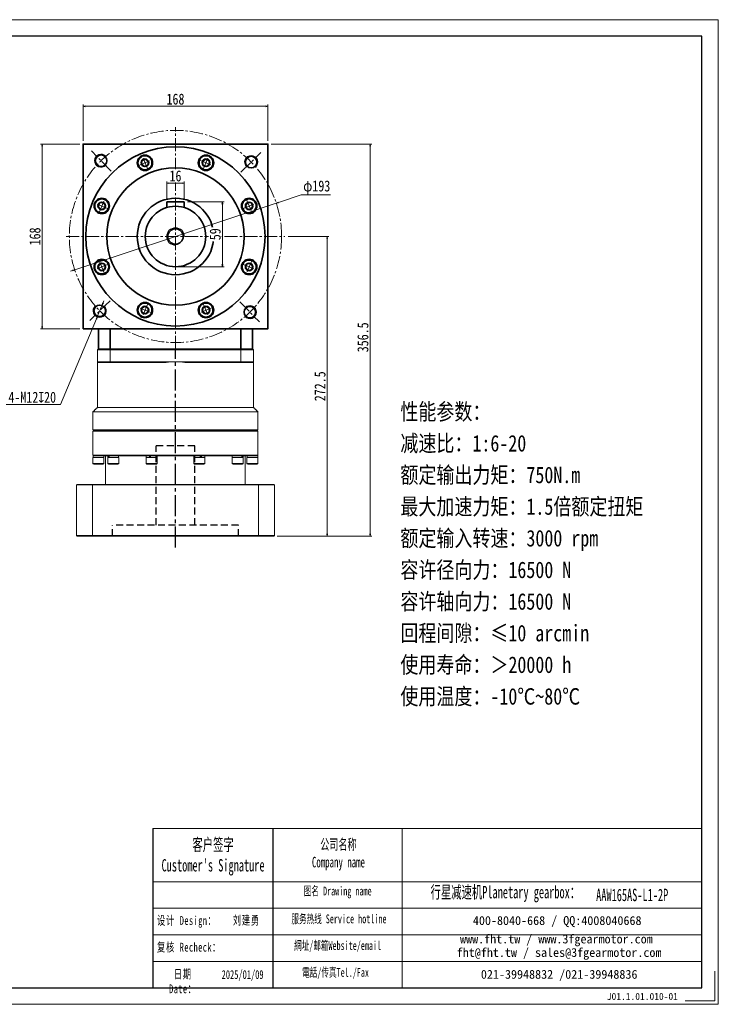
# Model space of a CAD drawing. Header units: millimetres. Extents: x -41 to 1232, y -42 to 853.
# Tile 6 of 6: x 597 to 1232, y -42 to 853. Entities that reach past the tile are written whole.
import ezdxf

# ---------------------------------------------------------------- set-up
doc = ezdxf.new("R2010")
doc.units = ezdxf.units.MM
doc.set_wipeout_variables(frame=1)
for name, pattern in [('CENTER2', [28.575, 19.05, -3.175, 3.175, -3.175]), ('DASHED2', [9.525, 6.35, -3.175]), ('点画线', [18, 12, -2, 2, -2])]:
    doc.linetypes.add(name, pattern=pattern)
for name, color, linetype in [('3中心线层', 1, 'CENTER2'), ('4虚线层', 6, 'DASHED2'), ('6文字层', 3, 'Continuous'), ('7标注层', 4, 'Continuous')]:
    doc.layers.add(name, color=color, linetype=linetype)
for name, color, linetype, lineweight in [('SLD-0', 7, 'Continuous', 18), ('中心线层', 1, '点画线', 18), ('图框_外框线', 7, 'Continuous', 18), ('尺寸线层', 3, 'Continuous', 18), ('粗实线层', 7, 'Continuous', 35)]:
    doc.layers.add(name, color=color, linetype=linetype, lineweight=lineweight)
doc.styles.add('SLDTEXTSTYLE4', font='SimSun.ttf', dxfattribs={"width": 0.611111})
doc.styles.get("Standard").update_dxf_attribs({"font": 'SimSun.ttf'})
doc.styles.add('宋体', font='SimSun.ttf', dxfattribs={"width": 0.8})
doc.styles.add('标准', font='SimSun.ttf', dxfattribs={"width": 0.667})
doc.styles.add('样式 1', font='SimSun.ttf')
doc.dimstyles.new('A水平标注$0', dxfattribs={"dimtxt": 3.5, "dimasz": 2, "dimexe": 1.5, "dimexo": 3, "dimgap": 1.1, "dimtad": 1, "dimtoh": 1, "dimdec": 4, "dimdsep": 46, "dimtxsty": '宋体', "dimblk": 'OPEN', "dimcen": 3, "dimclrd": 3, "dimclre": 3, "dimclrt": 6, "dimadec": 0, "dimazin": 0, "dimtm": 1e-09, "dimtfac": 1, "dimtdec": 4, "dimtix": 1, "dimtmove": 0, "dimatfit": 3, "dimldrblk": 'OPEN', "dimfxl": 0, "dimlwd": 13, "dimlwe": 13, "dimarcsym": 0})
doc.dimstyles.new('D直径标注φ25', dxfattribs={"dimtxt": 3.5, "dimasz": 2, "dimexe": 1, "dimexo": 3, "dimtad": 1, "dimtoh": 1, "dimdec": 1, "dimdsep": 46, "dimtxsty": '宋体', "dimblk": 'OPEN', "dimcen": 3, "dimclrd": 3, "dimclre": 3, "dimclrt": 130, "dimadec": 0, "dimazin": 0, "dimtm": 1e-09, "dimtfac": 1, "dimtdec": 1, "dimtmove": 0, "dimatfit": 0, "dimldrblk": 'OPEN', "dimfxl": 0, "dimlwd": 13, "dimlwe": 13, "dimarcsym": 0})
doc.dimstyles.new('螺孔(M8-7H)', dxfattribs={"dimtxt": 3.5, "dimasz": 2, "dimexe": 1.25, "dimexo": 3, "dimtad": 1, "dimtoh": 1, "dimdec": 4, "dimdsep": 46, "dimtxsty": '宋体', "dimblk": 'OPEN', "dimcen": 3, "dimclrd": 3, "dimclre": 3, "dimclrt": 2, "dimadec": 0, "dimazin": 0, "dimtm": 1e-09, "dimtfac": 1, "dimtdec": 4, "dimtmove": 0, "dimatfit": 3, "dimldrblk": 'OPEN', "dimfxl": 0, "dimlwd": 9, "dimlwe": 9, "dimarcsym": 0})

# ---------------------------------------------------------------- blocks, each defined once
blk = doc.blocks.new('*X7')
at = {"layer": '中心线层', "linetype": '点画线', "lineweight": 18}
for p, q in [((-7.37, 0), (7.37, 0)), ((0, -7.37), (0, 7.37))]:
    blk.add_line(p, q, dxfattribs=at)
at = {"layer": '粗实线层'}
for p, q in [((-3.46, 0), (-1.73, 3)), ((-3.46, 0), (-1.73, -3)), ((-1.73, 3), (1.73, 3)), ((3.46, 0), (1.73, 3)), ((3.46, 0), (1.73, 3)), ((3.46, 0), (1.73, -3)), ((-1.73, -3), (1.73, -3))]:
    blk.add_line(p, q, dxfattribs=at)
blk.add_circle((0, 0), 3.46, dxfattribs=at)
for start, end in [(0, 180), (180, 360)]:
    blk.add_arc((0, 0), 6.37, start, end, dxfattribs=at)
blk = doc.blocks.new('_Open')
at = {"color": 0, "linetype": 'ByBlock', "lineweight": -2}
for p, q in [((-1, 0.17), (0, 0)), ((-1, -0.17), (0, 0)), ((0, 0), (-1, 0))]:
    blk.add_line(p, q, dxfattribs=at)
blk = doc.blocks.new('*D24')
at = {"layer": 'Defpoints', "color": 0, "transparency": 16777216}
for p in [(830.58, 686.11), (647.34, 625.51)]:
    blk.add_point(p, dxfattribs=at)
at = {"layer": '尺寸线层', "color": 3, "lineweight": 13, "transparency": 16777216}
for p, q in [((832.48, 686.74), (853.35, 693.64)), ((853.35, 693.64), (879.97, 693.64)), ((647.34, 625.51), (830.58, 686.11)), ((645.44, 624.88), (643.54, 624.25))]:
    blk.add_line(p, q, dxfattribs=at)
at = {"layer": '尺寸线层', "color": 3, "lineweight": 13, "transparency": 16777216, "xscale": 2, "yscale": 2, "zscale": 2}
for p, rotation in [((830.58, 686.11), 198.301245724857), ((647.34, 625.51), 18.30124572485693)]:
    blk.add_blockref('_Open', p, dxfattribs=dict(at, rotation=rotation))
at = {"layer": '尺寸线层', "color": 130, "transparency": 16777216, "insert": (867.41, 700.37), "char_height": 10, "attachment_point": 5, "style": '宋体'}
blk.add_mtext('φ193', dxfattribs=at)
blk = doc.blocks.new('*D25')
at = {"layer": 'Defpoints', "color": 0, "transparency": 16777216}
for p in [(822.96, 774.18), (654.96, 739.81), (822.96, 739.81)]:
    blk.add_point(p, dxfattribs=at)
at = {"layer": '尺寸线层', "color": 3, "lineweight": 13, "transparency": 16777216}
for p, q in [((654.96, 742.81), (654.96, 775.68)), ((656.96, 774.18), (820.96, 774.18)), ((822.96, 742.81), (822.96, 775.68))]:
    blk.add_line(p, q, dxfattribs=at)
at = {"layer": '尺寸线层', "color": 3, "lineweight": 13, "transparency": 16777216, "xscale": 2, "yscale": 2, "zscale": 2, "rotation": 180}
blk.add_blockref('_Open', (654.96, 774.18), dxfattribs=at)
at = {"layer": '尺寸线层', "color": 3, "lineweight": 13, "transparency": 16777216, "xscale": 2, "yscale": 2, "zscale": 2}
blk.add_blockref('_Open', (822.96, 774.18), dxfattribs=at)
at = {"layer": '尺寸线层', "color": 6, "transparency": 16777216, "insert": (738.96, 780.68), "char_height": 10, "attachment_point": 5, "style": '宋体', "bg_fill": 3, "box_fill_scale": 1.1, "bg_fill_color": 256, "bg_fill_true_color": 13158600, "bg_fill_transparency": 0}
blk.add_mtext('168', dxfattribs=at)
blk = doc.blocks.new('*D26')
at = {"layer": 'Defpoints', "color": 0, "transparency": 16777216}
for p in [(617.79, 739.81), (654.96, 739.81), (654.96, 571.81)]:
    blk.add_point(p, dxfattribs=at)
at = {"layer": '尺寸线层', "color": 3, "lineweight": 13, "transparency": 16777216}
for p, q in [((651.96, 739.81), (616.29, 739.81)), ((617.79, 573.81), (617.79, 737.81)), ((651.96, 571.81), (616.29, 571.81))]:
    blk.add_line(p, q, dxfattribs=at)
at = {"layer": '尺寸线层', "color": 3, "lineweight": 13, "transparency": 16777216, "xscale": 2, "yscale": 2, "zscale": 2}
for p, rotation in [((617.79, 739.81), 90), ((617.79, 571.81), 270)]:
    blk.add_blockref('_Open', p, dxfattribs=dict(at, rotation=rotation))
at = {"layer": '尺寸线层', "color": 6, "transparency": 16777216, "insert": (611.29, 655.81), "char_height": 10, "attachment_point": 5, "rotation": 90, "style": '宋体', "bg_fill": 3, "box_fill_scale": 1.1, "bg_fill_color": 256, "bg_fill_true_color": 13158600, "bg_fill_transparency": 0}
blk.add_mtext('168', dxfattribs=at)
blk = doc.blocks.new('*D33')
at = {"layer": 'Defpoints', "color": 0, "transparency": 16777216}
for p in [(730.96, 687.31), (746.96, 687.31)]:
    blk.add_point(p, dxfattribs=at)
at = {"layer": '尺寸线层', "color": 3, "lineweight": 13, "transparency": 16777216}
for p, q in [((730.96, 690.31), (730.96, 705.81)), ((744.96, 704.31), (732.96, 704.31)), ((746.96, 690.31), (746.96, 705.81))]:
    blk.add_line(p, q, dxfattribs=at)
at = {"layer": '尺寸线层', "color": 3, "lineweight": 13, "transparency": 16777216, "xscale": 2, "yscale": 2, "zscale": 2, "rotation": 180}
blk.add_blockref('_Open', (730.96, 704.31), dxfattribs=at)
at = {"layer": '尺寸线层', "color": 3, "lineweight": 13, "transparency": 16777216, "xscale": 2, "yscale": 2, "zscale": 2}
blk.add_blockref('_Open', (746.96, 704.31), dxfattribs=at)
at = {"layer": '尺寸线层', "color": 6, "transparency": 16777216, "insert": (738.96, 710.81), "char_height": 10, "attachment_point": 5, "style": '宋体', "bg_fill": 3, "box_fill_scale": 1.1, "bg_fill_color": 256, "bg_fill_true_color": 13158600, "bg_fill_transparency": 0}
blk.add_mtext('16', dxfattribs=at)
at = {"layer": 'Defpoints', "color": 0, "transparency": 16777216}
blk.add_point((730.96, 704.31), dxfattribs=at)
blk = doc.blocks.new('*D34')
at = {"layer": 'Defpoints', "color": 0, "transparency": 16777216}
for p in [(746.96, 687.31), (738.96, 628.31), (781.58, 628.31)]:
    blk.add_point(p, dxfattribs=at)
at = {"layer": '尺寸线层', "color": 3, "lineweight": 13, "transparency": 16777216}
for p, q in [((749.96, 687.31), (783.08, 687.31)), ((781.58, 685.31), (781.58, 630.31)), ((741.96, 628.31), (783.08, 628.31))]:
    blk.add_line(p, q, dxfattribs=at)
at = {"layer": '尺寸线层', "color": 3, "lineweight": 13, "transparency": 16777216, "xscale": 2, "yscale": 2, "zscale": 2}
for p, rotation in [((781.58, 687.31), 90), ((781.58, 628.31), 270)]:
    blk.add_blockref('_Open', p, dxfattribs=dict(at, rotation=rotation))
at = {"layer": '尺寸线层', "color": 6, "transparency": 16777216, "insert": (775.08, 657.81), "char_height": 10, "attachment_point": 5, "rotation": 90, "style": '宋体', "bg_fill": 3, "box_fill_scale": 1.1, "bg_fill_color": 256, "bg_fill_true_color": 13158600, "bg_fill_transparency": 0}
blk.add_mtext('59', dxfattribs=at)
blk = doc.blocks.new('*D43')
at = {"layer": 'Defpoints', "color": 0, "transparency": 16777216}
for p in [(822.96, 739.81), (915.88, 739.81), (828.46, 383.31)]:
    blk.add_point(p, dxfattribs=at)
at = {"layer": '尺寸线层', "color": 3, "lineweight": 13, "transparency": 16777216}
for p, q in [((825.96, 739.81), (917.38, 739.81)), ((915.88, 385.31), (915.88, 737.81)), ((831.46, 383.31), (917.38, 383.31))]:
    blk.add_line(p, q, dxfattribs=at)
at = {"layer": '尺寸线层', "color": 3, "lineweight": 13, "transparency": 16777216, "xscale": 2, "yscale": 2, "zscale": 2}
for p, rotation in [((915.88, 739.81), 90), ((915.88, 383.31), 270)]:
    blk.add_blockref('_Open', p, dxfattribs=dict(at, rotation=rotation))
at = {"layer": '尺寸线层', "color": 6, "transparency": 16777216, "insert": (909.38, 564.1), "char_height": 10, "attachment_point": 5, "rotation": 90, "style": '宋体', "bg_fill": 3, "box_fill_scale": 1.1, "bg_fill_color": 256, "bg_fill_true_color": 13158600, "bg_fill_transparency": 0}
blk.add_mtext('356.5', dxfattribs=at)
blk = doc.blocks.new('*D44')
at = {"layer": 'Defpoints', "color": 0, "transparency": 16777216}
for p in [(838.46, 655.81), (828.46, 383.31), (876.91, 383.31)]:
    blk.add_point(p, dxfattribs=at)
at = {"layer": '尺寸线层', "color": 3, "lineweight": 13, "transparency": 16777216}
for p, q in [((841.46, 655.81), (878.41, 655.81)), ((876.91, 653.81), (876.91, 385.31)), ((831.46, 383.31), (878.41, 383.31))]:
    blk.add_line(p, q, dxfattribs=at)
at = {"layer": '尺寸线层', "color": 3, "lineweight": 13, "transparency": 16777216, "xscale": 2, "yscale": 2, "zscale": 2}
for p, rotation in [((876.91, 655.81), 90), ((876.91, 383.31), 270)]:
    blk.add_blockref('_Open', p, dxfattribs=dict(at, rotation=rotation))
at = {"layer": '尺寸线层', "color": 6, "transparency": 16777216, "insert": (870.41, 519.56), "char_height": 10, "attachment_point": 5, "rotation": 90, "style": '宋体', "bg_fill": 3, "box_fill_scale": 1.1, "bg_fill_color": 256, "bg_fill_true_color": 13158600, "bg_fill_transparency": 0}
blk.add_mtext('272.5', dxfattribs=at)
blk = doc.blocks.new('*D45')
at = {"color": 3, "lineweight": 9, "transparency": 16777216}
for p, q in [((672.42, 593.73), (667.8, 582.65)), ((673.19, 595.58), (673.96, 597.42)), ((634.57, 502.93), (667.03, 580.81)), ((584.41, 502.93), (634.57, 502.93))]:
    blk.add_line(p, q, dxfattribs=at)
at = {"layer": 'Defpoints', "color": 0, "transparency": 16777216}
for p in [(672.42, 593.73), (667.8, 582.65)]:
    blk.add_point(p, dxfattribs=at)
at = {"color": 3, "lineweight": 9, "transparency": 16777216, "xscale": 2, "yscale": 2, "zscale": 2}
for p, rotation in [((672.42, 593.73), 247.3715510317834), ((667.8, 582.65), 67.37155103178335)]:
    blk.add_blockref('_Open', p, dxfattribs=dict(at, rotation=rotation))
at = {"color": 2, "transparency": 16777216, "insert": (608.74, 509.53), "char_height": 10, "attachment_point": 5, "style": '宋体'}
blk.add_mtext('4-M12{\\famgdt|b0|i0|c0|p0;x}{20}', dxfattribs=at)

msp = doc.modelspace()

# ---------------------------------------------------------------- linework, layer by layer
at = {"color": 7, "linetype": 'Continuous', "lineweight": 15}
for p, q in [((679.66915, 552.81063), (667.9587, 552.81063)), ((667.9587, 541.81064), (667.9587, 552.81063)), ((668.4587, 553.31064), (679.85075, 553.31064)), ((679.66915, 552.81063), (679.66915, 541.81064)), ((798.24824, 552.81063), (679.66915, 552.81063)), ((679.85075, 553.31064), (798.06665, 553.31064)), ((798.06665, 553.31064), (809.4587, 553.31064)), ((809.9587, 552.81063), (798.24824, 552.81063)), ((798.24824, 541.81064), (798.24824, 552.81063)), ((809.9587, 552.81063), (809.9587, 541.81064)), ((667.9587, 541.81064), (679.66915, 541.81064)), ((679.85075, 541.31063), (668.4587, 541.31063)), ((679.66915, 541.81064), (738.9587, 541.81064)), ((730.5474, 541.31063), (679.85075, 541.31063)), ((738.9587, 541.81064), (798.24824, 541.81064)), ((798.06665, 541.31063), (747.37, 541.31063)), ((809.4587, 541.31063), (798.06665, 541.31063)), ((798.24824, 541.81064), (809.9587, 541.81064)), ((663.9587, 496.31063), (738.9587, 496.31063)), ((667.9587, 500.31063), (738.9587, 500.31063)), ((738.9587, 500.31063), (809.9587, 500.31063)), ((738.9587, 496.31063), (813.9587, 496.31063)), ((663.9587, 480.11064), (738.9587, 480.11064)), ((813.9587, 478.81064), (663.9587, 478.81064)), ((664.4587, 479.31063), (813.4587, 479.31063)), ((738.9587, 480.11064), (813.9587, 480.11064)), ((663.9587, 456.81062), (738.9587, 456.81062)), ((738.9587, 456.81062), (813.9587, 456.81062)), ((663.9587, 454.71063), (673.9587, 454.71063)), ((663.9587, 449.46062), (673.9587, 449.46062)), ((664.4587, 456.31063), (664.01869, 456.31063)), ((664.10584, 456.31063), (664.4587, 456.31063)), ((677.47522, 456.31063), (664.48836, 456.31063)), ((673.2087, 448.71062), (664.7087, 448.71062)), ((677.32751, 454.71063), (687.32751, 454.71063)), ((677.32751, 449.46062), (687.32751, 449.46062)), ((677.85849, 456.31063), (677.47522, 456.31063)), ((677.85849, 456.31063), (678.14859, 456.31063)), ((686.57751, 448.71062), (678.07751, 448.71062)), ((678.33097, 456.31063), (678.14859, 456.31063)), ((679.94665, 456.31063), (678.33097, 456.31063)), ((713.98751, 456.31063), (679.94665, 456.31063)), ((712.32751, 454.71063), (722.32751, 454.71063)), ((712.32751, 449.46062), (722.32751, 449.46062)), ((721.57751, 448.71062), (713.07751, 448.71062)), ((714.94934, 456.31063), (713.94668, 456.31063)), ((714.94934, 456.31063), (715.06015, 456.31063)), ((715.80096, 456.31063), (715.06015, 456.31063)), ((717.94552, 456.31063), (715.80096, 456.31063)), ((738.9587, 456.31063), (717.94552, 456.31063)), ((759.97187, 456.31063), (738.9587, 456.31063)), ((755.58989, 454.71063), (755.83461, 454.71063)), ((755.58989, 449.46062), (755.83461, 449.46062)), ((755.83461, 454.71063), (765.58989, 454.71063)), ((755.83461, 449.46062), (765.58989, 449.46062)), ((756.5479, 448.71062), (756.33989, 448.71062)), ((764.83989, 448.71062), (756.5479, 448.71062)), ((761.21096, 456.31063), (759.97187, 456.31063)), ((761.98047, 456.31063), (761.21096, 456.31063)), ((762.11643, 456.31063), (761.98047, 456.31063)), ((763.97072, 456.31063), (762.11643, 456.31063)), ((797.97075, 456.31063), (763.97072, 456.31063)), ((790.58989, 454.71063), (792.65096, 454.71063)), ((790.58989, 449.46062), (792.65096, 449.46062)), ((793.0918, 448.71062), (791.33989, 448.71062)), ((792.65096, 454.71063), (800.58989, 454.71063)), ((792.65096, 449.46062), (800.58989, 449.46062)), ((799.83989, 448.71062), (793.0918, 448.71062)), ((798.97296, 456.31063), (797.97075, 456.31063)), ((799.23046, 456.31063), (798.97296, 456.31063)), ((799.58643, 456.31063), (799.23046, 456.31063)), ((800.44217, 456.31063), (799.58643, 456.31063)), ((813.42903, 456.31063), (800.44217, 456.31063)), ((803.9587, 454.71063), (808.9587, 454.71063)), ((803.9587, 449.46062), (808.9587, 449.46062)), ((808.9587, 448.71062), (804.7087, 448.71062)), ((808.9587, 454.71063), (813.9587, 454.71063)), ((808.9587, 449.46062), (813.9587, 449.46062)), ((813.2087, 448.71062), (808.9587, 448.71062)), ((813.81156, 456.31063), (813.4587, 456.31063)), ((813.8987, 456.31063), (813.4587, 456.31063)), ((649.4587, 430.31063), (663.60122, 430.31063)), ((814.49842, 429.81064), (663.41898, 429.81064)), ((663.41898, 383.81064), (663.41898, 429.81064)), ((663.60122, 430.31063), (814.31618, 430.31063)), ((814.49842, 429.81064), (814.49842, 383.81064)), ((663.60122, 383.31064), (649.4587, 383.31064)), ((663.41898, 383.81064), (814.49842, 383.81064)), ((814.31618, 383.31064), (663.60122, 383.31064))]:
    msp.add_line(p, q, dxfattribs=at)
msp.add_line((827.54949, 117.32594), (827.54949, -27.40954))
for centre, radius, start, end in [((738.9587, 470.81063), 71, 90, 96.80375483), ((738.9587, 470.81063), 71, 83.19624517, 90), ((664.7087, 449.46063), 0.75, 180, 270), ((673.2087, 449.46063), 0.75, 270, 0), ((678.07751, 449.46063), 0.75, 180, 270), ((686.57751, 449.46063), 0.75, 270, 0), ((713.07751, 449.46063), 0.75, 180, 270), ((721.57751, 449.46063), 0.75, 270, 0), ((756.33989, 449.46063), 0.75, 180, 270), ((764.83989, 449.46063), 0.75, 270, 0), ((791.33989, 449.46063), 0.75, 180, 270), ((799.83989, 449.46063), 0.75, 270, 0), ((804.7087, 449.46063), 0.75, 180, 270), ((813.2087, 449.46063), 0.75, 270, 0)]:
    msp.add_arc(centre, radius, start, end, dxfattribs=at)
at = {"color": 7, "linetype": 'Continuous', "lineweight": 15, "extrusion": (0, 0, -1)}
for centre, major_axis, ratio, start_param, end_param in [((668.9587, 456.31063), (0, -8.55633), 0.577350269, 1.382692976, 1.570796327), ((668.9587, 454.71063), (0, -8.55633), 0.577350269, 1.570796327, 1.66443111), ((682.32751, 454.71063), (3.53747, -8.43319), 0.408881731, 1.740657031, 1.928760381), ((682.32751, 456.31063), (3.53747, -8.43319), 0.408881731, 1.55255368, 1.740657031), ((717.32751, 454.71063), (4.80121, -8.53127), 0.13629391, 1.647349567, 1.835452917), ((717.32751, 454.71063), (3.24616, -5.76811), 0.13629391, 1.647349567, 1.927577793), ((717.32751, 456.31063), (4.80121, -8.53127), 0.13629391, 1.459246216, 1.647349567), ((760.58989, 454.71063), (4.80121, -8.53127), 0.13629391, 4.60083887, 4.78894222), ((760.58989, 456.31063), (3.24616, -5.76811), 0.13629391, 4.78894222, 5.069170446), ((760.58989, 456.31063), (4.80121, -8.53127), 0.13629391, 4.78894222, 4.977045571), ((795.58989, 454.71063), (3.53747, -8.43319), 0.408881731, 4.694146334, 4.882249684), ((795.58989, 456.31063), (3.53747, -8.43319), 0.408881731, 4.882249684, 5.070353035), ((808.9587, 454.71063), (0, -8.55633), 0.577350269, 4.52428563, 4.71238898), ((808.9587, 456.31063), (0, -8.55633), 0.577350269, 4.71238898, 4.806023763)]:
    msp.add_ellipse(centre, major_axis=major_axis, ratio=ratio, start_param=start_param, end_param=end_param, dxfattribs=at)
at = {"color": 7, "linetype": 'Continuous', "lineweight": 15}
for points in [[(668.4587, 553.31064), (667.9587, 552.81063)], [(679.66915, 552.81063), (679.85075, 553.31064)], [(798.24824, 552.81063), (798.06665, 553.31064)], [(809.9587, 552.81063), (809.4587, 553.31064)], [(667.9587, 541.81064), (667.9587, 500.31063)], [(667.9587, 541.81064), (668.4587, 541.31063)], [(679.66915, 541.81064), (679.85075, 541.31063)], [(798.24824, 541.81064), (798.06665, 541.31063)], [(809.9587, 541.81064), (809.4587, 541.31063)], [(809.9587, 500.31063), (809.9587, 541.81064)], [(667.9587, 500.31063), (663.9587, 496.31063)], [(663.9587, 496.31063), (663.9587, 480.11064)], [(813.9587, 496.31063), (809.9587, 500.31063)], [(813.9587, 480.11064), (813.9587, 496.31063)], [(663.9587, 480.11064), (664.7587, 479.31063)], [(664.4587, 479.31063), (663.9587, 478.81064)], [(663.9587, 478.81064), (663.9587, 456.81062)], [(813.1587, 479.31063), (813.9587, 480.11064)], [(813.9587, 478.81064), (813.4587, 479.31063)], [(813.9587, 456.81062), (813.9587, 478.81064)], [(663.9587, 456.81062), (664.4587, 456.31063)], [(813.4587, 456.31063), (813.9587, 456.81062)], [(663.9587, 454.71063), (663.9587, 449.46062)], [(673.8987, 454.71063), (673.8987, 456.31063)], [(673.9587, 449.46062), (673.9587, 454.71063)], [(675.4587, 456.31063), (675.4587, 430.31063)], [(677.32751, 454.71063), (677.32751, 449.46062)], [(677.38751, 456.31063), (677.38751, 454.71063)], [(687.26751, 454.71063), (687.26751, 456.31063)], [(687.32751, 449.46062), (687.32751, 454.71063)], [(712.32751, 454.71063), (712.32751, 449.46062)], [(712.38751, 456.31063), (712.38751, 454.71063)], [(722.26751, 454.71063), (722.26751, 456.31063)], [(722.32751, 449.46062), (722.32751, 454.71063)], [(755.58989, 454.71063), (755.58989, 449.46062)], [(755.64989, 456.31063), (755.64989, 454.71063)], [(765.52989, 454.71063), (765.52989, 456.31063)], [(765.58989, 449.46062), (765.58989, 454.71063)], [(790.58989, 454.71063), (790.58989, 449.46062)], [(790.64989, 456.31063), (790.64989, 454.71063)], [(800.52989, 454.71063), (800.52989, 456.31063)], [(800.58989, 449.46062), (800.58989, 454.71063)], [(802.4587, 430.31063), (802.4587, 456.31063)], [(803.9587, 454.71063), (803.9587, 449.46062)], [(804.0187, 456.31063), (804.0187, 454.71063)], [(813.9587, 449.46062), (813.9587, 454.71063)], [(663.60122, 430.31063), (663.41898, 429.81064)], [(814.31618, 430.31063), (814.49842, 429.81064)], [(663.60122, 383.31064), (663.41898, 383.81064)], [(814.31618, 383.31064), (814.49842, 383.81064)]]:
    msp.add_open_spline(points, degree=1, dxfattribs=at)
at = {"layer": '3中心线层'}
msp.add_line((738.9587, 372.96501), (738.9587, 553.31064), dxfattribs=at)
at = {"layer": '4虚线层'}
for p, q in [((756.4587, 465.31064), (721.4587, 465.31064)), ((721.4587, 393.31064), (721.4587, 465.31064)), ((756.4587, 393.31064), (756.4587, 465.31064)), ((796.1087, 393.31064), (681.8087, 393.31064)), ((681.8087, 383.31064), (681.8087, 393.31064)), ((796.1087, 383.31064), (796.1087, 393.31064))]:
    msp.add_line(p, q, dxfattribs=at)
at = {"layer": '7标注层', "color": 0}
msp.add_line((718.36918, 117.32594), (718.36918, -27.38479), dxfattribs=at)
at = {"layer": '中心线层'}
for p, q in [((738.9587, 553.31064), (738.9587, 755.31064)), ((680.50805, 715.32403), (662.62279, 733.53448)), ((798.47209, 714.26129), (816.68254, 732.14655)), ((639.4587, 655.81064), (838.4587, 655.81064)), ((679.44531, 597.35999), (661.23486, 579.47473)), ((797.40935, 596.29725), (815.29461, 578.0868))]:
    msp.add_line(p, q, dxfattribs=at)
msp.add_circle((738.9587, 655.81064), 96.5, dxfattribs=at)
at = {"layer": '图框_外框线'}
for p, q in [((718.36918, 117.32594), (827.54949, 117.32594)), ((827.54949, 117.32594), (827.54949, -27.38479)), ((827.54949, 117.32594), (1217.35456, 117.32594)), ((945.18392, 117.32594), (945.18392, -27.38479)), ((718.36918, 69.03586), (827.54949, 69.03586)), ((827.54949, 69.03586), (1217.35456, 69.03586)), ((718.36918, 44.89081), (1217.35456, 44.89081)), ((718.36918, 20.74577), (1217.35456, 20.74577)), ((718.36918, -3.39927), (1217.35456, -3.39927))]:
    msp.add_line(p, q, dxfattribs=at)
at = {"layer": '图框_外框线', "color": 3}
msp.add_lwpolyline([(1229.41374, -12.31081), (1229.41374, -39.44397), (1202.28058, -39.44397)], dxfattribs=at)
at = {"layer": '尺寸线层'}
for p, q in [((663.41898, 429.81064), (648.95869, 429.81064)), ((648.95869, 429.81064), (648.95869, 383.81064)), ((648.95869, 383.81064), (663.41898, 383.81064))]:
    msp.add_line(p, q, dxfattribs=at)
for points in [[(648.95869, 429.81064), (649.4587, 430.31063)], [(648.95869, 383.81064), (649.4587, 383.31064)]]:
    msp.add_open_spline(points, degree=1, dxfattribs=at)
at = {"layer": '粗实线层'}
for p, q in [((746.9587, 687.31064), (730.9587, 687.31064)), ((730.9587, 687.31064), (730.9587, 682.12128)), ((746.9587, 687.31064), (746.9587, 682.12128)), ((668.9587, 553.31064), (668.9587, 571.81064)), ((679.66915, 553.31064), (679.66915, 571.81064)), ((798.24824, 553.31064), (798.24824, 571.81064)), ((808.9587, 553.31064), (808.9587, 571.81064)), ((668.9587, 553.31064), (808.9587, 553.31064))]:
    msp.add_line(p, q, dxfattribs=at)
for centre, radius in [((738.9587, 655.81064), 81.5), ((671.34037, 724.65839), 5.25), ((711.21415, 722.79191), 7), ((766.70325, 722.79191), 7), ((807.80645, 723.42896), 5.25), ((738.9587, 655.81064), 62.5), ((671.97743, 683.55519), 7), ((738.9587, 655.81064), 34.75), ((805.93996, 683.55519), 7), ((738.9587, 655.81064), 27.5), ((738.9587, 655.81064), 7), ((671.97743, 628.06609), 7), ((805.93996, 628.06609), 7), ((670.11095, 588.19232), 5.25), ((711.21415, 588.82937), 7), ((766.70325, 588.82937), 7), ((806.57702, 586.96289), 5.25)]:
    msp.add_circle(centre, radius, dxfattribs=at)
at = {"layer": '粗实线层', "lineweight": 18}
for centre, radius, start, end in [((671.34037, 724.65839), 6, 42.70233279, 314.48383577), ((807.80645, 723.42896), 6, 312.70233279, 224.48383577), ((738.9587, 655.81064), 8, 0, 270), ((670.11095, 588.19232), 6, 132.70233279, 44.48383577), ((806.57702, 586.96289), 6, 222.70233279, 134.48383577)]:
    msp.add_arc(centre, radius, start, end, dxfattribs=at)

# ---------------------------------------------------------------- texts
at = {"layer": '6文字层', "insert": (1131.06805, -32.12058), "char_height": 6.338239, "width": 79.8042735, "attachment_point": 1, "style": '样式 1'}
msp.add_mtext('J01.1.01.010-01', dxfattribs=at)
at = {"layer": 'SLD-0', "color": 1, "attachment_point": 2}
for s, insert, char_height, width, style in [("{\\fSimSun|b1|i0|c134|p2;客户签字\\PCustomer's Signature}", (773.14752, 108.39209), 11.2676861, 140.1711771, 'SLDTEXTSTYLE4'), ('{\\fSimSun|b1|i0|c134|p2;公司名称\\PCompany name}', (887.11278, 107.79394), 9.6580167, 125.0411608, 'SLDTEXTSTYLE4'), ('{\\fSimSun|b1|i0|c134|p2;图名 Drawing name}', (886.45261, 64.58506), 8.0483472, 102.9277722, 'SLDTEXTSTYLE4'), ('{\\fSimSun|b1|i0|c134|p2;  \\H1.1667x;行星减速机Planetary gearbox\\fSimSun|b0|i0|c134|p2;：}', (1034.82893, 65.20589), 9.6580167, 151.8978101, 'SLDTEXTSTYLE4'), ('\\pt56.33843;{\\fSimSun|b1|i0|c134|p2;\\C256;AAW165AS-L1-2P}', (1154.1496, 62.64164), 11.2676861, 82.0003597, 'SLDTEXTSTYLE4'), ('{\\fNSimSun|b0|i0|c134|p49;\\T1.1;设计 \\fNSimSun|b0|i0|c0|p49;Design\\fNSimSun|b0|i0|c134|p49;：}', (749.21993, 37.77779), 8, 78.3123592, '标准'), ('{\\fNSimSun|b0|i0|c134|p49;\\T1.1;刘建勇 }', (803.44629, 37.93751), 8, 33.7740576, '标准'), ('{\\fSimSun|b1|i0|c134|p2;服务热线 Service hotline}', (887.59392, 39.2772), 8.0483472, 114.6714262, 'SLDTEXTSTYLE4'), ('{\\fNSimSun|b0|i0|c134|p49;\\T1.1;复核 \\fNSimSun|b0|i0|c0|p49;Recheck\\fNSimSun|b0|i0|c134|p49;：}', (751.27253, 13.47707), 8, 63.4296748, '标准'), ('{\\fSimSun|b1|i0|c134|p2;網址/邮箱Website/email}', (886.34072, 15.02878), 8.0483472, 119.3621614, 'SLDTEXTSTYLE4'), ('{\\fSimSun|b1|i0|c134|p2;電話/传真Tel./Fax}', (884.53753, -9.40868), 8.0483472, 120.7977384, 'SLDTEXTSTYLE4'), ('{\\fNSimSun|b0|i0|c134|p49;\\T1.1;日期 Date：}', (745.67195, -11.01783), 8, 42.9607204, '标准'), ('{\\fNSimSun|b0|i0|c134|p49;2025/01/09}', (799.99544, -11.41809), 8, 33.7740576, '标准')]:
    msp.add_mtext(s, dxfattribs=dict(at, insert=insert, char_height=char_height, width=width, style=style))
at = {"layer": 'SLD-0', "color": 1, "char_height": 8.0483472, "attachment_point": 2}
for s, insert, width in [('{\\fSimSun|b1|i0|c134|p2;400-8040-668 / QQ:4008040668}', (1085.98873, 37.73934), 234.3309234), ('{\\fSimSun|b1|i0|c134|p2;www.fht.tw / www.3fgearmotor.com }', (1085.24663, 20.97572), 234.5947152), ('\\pt96.58017;{\\fSimSun|b1|i0|c134|p2;fht@fht.tw / sales@3fgearmotor.com }', (1087.69944, 8.72022), 234.5947152), ('{\\fSimSun|b1|i0|c134|p2;021-39948832 /021-39948836 }', (1087.7836, -11.16839), 179.1308115)]:
    msp.add_mtext(s, dxfattribs=dict(at, insert=insert, width=width))
at = {"layer": '尺寸线层', "insert": (943.40918, 504.01356), "char_height": 15, "width": 238.0879491, "attachment_point": 1, "line_spacing_factor": 1.15057, "style": '标准'}
msp.add_mtext('{\\W0.8;性能参数：\\P减速比：1:6-20\\P额定输出力矩：750N.m\\P最大加速力矩：1.5倍额定扭矩\\P额定输入转速：3000 rpm\\P容许径向力：16500 N\\P容许轴向力：16500 N\\P回程间隙：≤10 arcmin\\P使用寿命：＞20000 h\\P使用温度：-10℃~80℃}', dxfattribs=at)

# ---------------------------------------------------------------- next in the draw order: wipeouts: each hides what was drawn before it
for points in [[(717.09464, 725.22769), (716.63355, 726.13007), (716.63355, 726.13007), (715.48921, 727.50752), (714.00648, 728.51171), (712.30271, 729.06313), (710.51278, 729.11815), (708.77837, 728.6724), (708.77837, 728.6724), (707.23676, 727.76117), (706.00999, 726.4566), (705.19516, 724.86194), (704.85678, 723.10343), (705.02162, 721.32025), (705.02162, 721.32025), (705.33366, 720.35613), (705.33366, 720.35613), (706.16446, 718.91714), (707.33938, 717.74221), (708.77837, 716.91141), (710.38335, 716.48136), (712.04495, 716.48136), (713.64993, 716.91141), (713.64993, 716.91141), (715.34789, 717.95192), (716.6412, 719.4662), (717.40328, 721.30603), (717.55953, 723.2913)], [(772.58374, 720.35613), (772.89578, 721.32025), (772.89578, 721.32025), (773.06062, 723.10343), (772.72223, 724.86194), (771.9074, 726.4566), (770.68063, 727.76117), (769.13903, 728.6724), (769.13903, 728.6724), (767.40461, 729.11815), (765.61468, 729.06313), (763.91092, 728.51171), (762.42818, 727.50752), (761.28385, 726.13007), (761.28385, 726.13007), (760.82275, 725.22769), (760.82275, 725.22769), (760.3927, 723.6227), (760.3927, 721.96111), (760.82275, 720.35613), (761.65355, 718.91714), (762.82848, 717.74221), (764.26747, 716.91141), (764.26747, 716.91141), (766.20386, 716.44653), (768.18913, 716.60277), (770.02895, 717.36485), (771.54323, 718.65817)], [(674.41321, 689.43568), (673.44908, 689.74772), (673.44908, 689.74772), (671.66591, 689.91256), (669.9074, 689.57417), (668.31274, 688.75934), (667.00816, 687.53257), (666.09694, 685.99097), (666.09694, 685.99097), (665.65119, 684.25655), (665.70621, 682.46662), (666.25763, 680.76286), (667.26181, 679.28013), (668.63927, 678.13579), (668.63927, 678.13579), (669.54165, 677.67469), (669.54165, 677.67469), (671.14663, 677.24464), (672.80823, 677.24464), (674.41321, 677.67469), (675.8522, 678.50549), (677.02713, 679.68042), (677.85793, 681.11941), (677.85793, 681.11941), (678.32281, 683.0558), (678.16657, 685.04107), (677.40449, 686.88089), (676.11117, 688.39517)], [(808.37574, 677.67469), (809.27813, 678.13579), (809.27813, 678.13579), (810.65558, 679.28013), (811.65977, 680.76286), (812.21119, 682.46662), (812.2662, 684.25655), (811.82046, 685.99097), (811.82046, 685.99097), (810.90923, 687.53257), (809.60466, 688.75934), (808.01, 689.57417), (806.25149, 689.91256), (804.46831, 689.74772), (804.46831, 689.74772), (803.50418, 689.43568), (803.50418, 689.43568), (802.0652, 688.60488), (800.89027, 687.42995), (800.05947, 685.99097), (799.62942, 684.38599), (799.62942, 682.72439), (800.05947, 681.11941), (800.05947, 681.11941), (801.09998, 679.42145), (802.61426, 678.12813), (804.45408, 677.36605), (806.43936, 677.20981)], [(669.54165, 633.94658), (668.63927, 633.48549), (668.63927, 633.48549), (667.26181, 632.34115), (666.25763, 630.85842), (665.70621, 629.15465), (665.65119, 627.36472), (666.09694, 625.63031), (666.09694, 625.63031), (667.00816, 624.0887), (668.31274, 622.86193), (669.9074, 622.04711), (671.66591, 621.70872), (673.44908, 621.87356), (673.44908, 621.87356), (674.41321, 622.1856), (674.41321, 622.1856), (675.8522, 623.0164), (677.02713, 624.19132), (677.85793, 625.63031), (678.28798, 627.23529), (678.28798, 628.89689), (677.85793, 630.50187), (677.85793, 630.50187), (676.81742, 632.19983), (675.30314, 633.49315), (673.46331, 634.25523), (671.47804, 634.41147)], [(803.50418, 622.1856), (804.46831, 621.87356), (804.46831, 621.87356), (806.25149, 621.70872), (808.01, 622.04711), (809.60466, 622.86193), (810.90923, 624.0887), (811.82046, 625.63031), (811.82046, 625.63031), (812.2662, 627.36472), (812.21119, 629.15465), (811.65977, 630.85842), (810.65558, 632.34115), (809.27813, 633.48549), (809.27813, 633.48549), (808.37574, 633.94658), (808.37574, 633.94658), (806.77076, 634.37664), (805.10917, 634.37664), (803.50418, 633.94658), (802.0652, 633.11578), (800.89027, 631.94086), (800.05947, 630.50187), (800.05947, 630.50187), (799.59459, 628.56548), (799.75083, 626.58021), (800.51291, 624.74039), (801.80623, 623.22611)], [(705.33366, 591.26515), (705.02162, 590.30103), (705.02162, 590.30103), (704.85678, 588.51785), (705.19516, 586.75934), (706.00999, 585.16468), (707.23676, 583.86011), (708.77837, 582.94888), (708.77837, 582.94888), (710.51278, 582.50313), (712.30271, 582.55815), (714.00648, 583.10957), (715.48921, 584.11375), (716.63355, 585.49121), (716.63355, 585.49121), (717.09464, 586.39359), (717.09464, 586.39359), (717.5247, 587.99857), (717.5247, 589.66017), (717.09464, 591.26515), (716.26384, 592.70414), (715.08892, 593.87907), (713.64993, 594.70987), (713.64993, 594.70987), (711.71354, 595.17475), (709.72827, 595.01851), (707.88845, 594.25643), (706.37417, 592.96311)], [(760.82275, 586.39359), (761.28385, 585.49121), (761.28385, 585.49121), (762.42818, 584.11375), (763.91092, 583.10957), (765.61468, 582.55815), (767.40461, 582.50313), (769.13903, 582.94888), (769.13903, 582.94888), (770.68063, 583.86011), (771.9074, 585.16468), (772.72223, 586.75934), (773.06062, 588.51785), (772.89578, 590.30103), (772.89578, 590.30103), (772.58374, 591.26515), (772.58374, 591.26515), (771.75294, 592.70414), (770.57801, 593.87907), (769.13903, 594.70987), (767.53405, 595.13992), (765.87245, 595.13992), (764.26747, 594.70987), (764.26747, 594.70987), (762.56951, 593.66936), (761.27619, 592.15508), (760.51411, 590.31525), (760.35787, 588.32998)]]:
    msp.add_wipeout(points).dxf.layer = '粗实线层'

# ---------------------------------------------------------------- next in the draw order: linework, layer by layer
at = {"layer": '粗实线层'}
msp.add_lwpolyline([(654.9587, 571.81064), (654.9587, 739.81064), (822.9587, 739.81064), (822.9587, 571.81064)], close=True, dxfattribs=at)

# ---------------------------------------------------------------- next in the draw order: block references
for p, rotation in [((711.21415, 722.79191), 22.5), ((766.70325, 722.79191), 337.5000000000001), ((671.97743, 683.55519), 67.50000000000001), ((805.93996, 683.55519), 292.5000000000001), ((671.97743, 628.06609), 112.5), ((805.93996, 628.06609), 247.5000000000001), ((711.21415, 588.82937), 157.5000000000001), ((766.70325, 588.82937), 202.4999999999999)]:
    msp.add_blockref('*X7', p, dxfattribs=dict(at, rotation=rotation))

# ---------------------------------------------------------------- next in the draw order: dimensions: what is measured, and where the dimension line sits
at = {"layer": '尺寸线层'}
dim = msp.add_diameter_dim_2p(p1=(647.3398, 625.50838), p2=(830.5776, 686.1129), dimstyle='D直径标注φ25', override={"dimtxt": 10, "dimgap": 1.5, "dimpost": 'φ<>', "dimtfill": 0}, dxfattribs=at)
dim.commit()
dim.dimension.update_dxf_attribs({"geometry": '*D24', "text_midpoint": (867.40866, 693.6447), "dimtype": 163})

# ---------------------------------------------------------------- next in the draw order: dimensions: what is measured, and where the dimension line sits
for base, p1, p2, picture, middle in [((822.9587, 774.18052), (654.9587, 739.81064), (822.9587, 739.81064), '*D25', (738.9587, 774.18052)), ((730.9587, 704.31283), (746.9587, 687.31064), (730.9587, 687.31064), '*D33', (738.9587, 704.31283))]:
    dim = msp.add_linear_dim(base=base, p1=p1, p2=p2, dimstyle='A水平标注$0', override={"dimtxt": 10, "dimgap": 1.5, "dimblk": 'Open', "dimtfill": 1, "dimtfillclr": 256}, dxfattribs=at)
    dim.commit()
    dim.dimension.update_dxf_attribs({"geometry": picture, "text_midpoint": middle, "dimtype": 160})

# ---------------------------------------------------------------- next in the draw order: dimensions: what is measured, and where the dimension line sits
for base, p1, p2, angle, picture, middle in [((617.79022, 739.81064), (654.9587, 571.81064), (654.9587, 739.81064), 90, '*D26', (617.79022, 655.81064)), ((781.57632, 628.31064), (746.9587, 687.31064), (738.9587, 628.31064), 270, '*D34', (781.57632, 657.81064))]:
    dim = msp.add_linear_dim(base=base, p1=p1, p2=p2, angle=angle, dimstyle='A水平标注$0', override={"dimtxt": 10, "dimgap": 1.5, "dimblk": 'Open', "dimtfill": 1, "dimtfillclr": 256}, dxfattribs=at)
    dim.commit()
    dim.dimension.update_dxf_attribs({"geometry": picture, "text_midpoint": middle, "dimtype": 160})

# ---------------------------------------------------------------- next in the draw order: linework, layer by layer
at = {"layer": '图框_外框线', "color": 3}
msp.add_lwpolyline([(-33.78565, -42.45877), (1232.42853, -42.45877), (1232.42853, 852.93555), (-33.78565, 852.93555)], close=True, dxfattribs=at)
at = {"layer": '图框_外框线', "color": 3, "lineweight": 25}
msp.add_lwpolyline([(41.58424, -27.38479), (1217.35456, -27.38479), (1217.35456, 837.86157), (41.58424, 837.86157)], close=True, dxfattribs=at)

# ---------------------------------------------------------------- next in the draw order: dimensions: what is measured, and where the dimension line sits
dim = msp.add_diameter_dim_2p(p1=(672.41947, 593.73043), p2=(667.80243, 582.6542), text='4-M<>{\\famgdt|b0|i0|c0|p0;x}{20}', dimstyle='螺孔(M8-7H)', override={"dimtxt": 10, "dimgap": 1.5, "dimtad": 1, "dimtih": 0, "dimtoh": 1, "dimdec": 4, "dimlfac": 1, "dimpost": '<>', "dimcen": 0, "dimse1": 0, "dimse2": 0, "dimsd1": 0, "dimsd2": 0, "dimtix": 0, "dimtofl": 1, "dimatfit": 3, "dimtvp": 0.1, "dimtfill": 0})
dim.commit()
dim.dimension.update_dxf_attribs({"geometry": '*D45', "text_midpoint": (608.74139, 502.92626), "dimtype": 163})

# ---------------------------------------------------------------- next in the draw order: dimensions: what is measured, and where the dimension line sits
at = {"layer": '尺寸线层'}
dim = msp.add_linear_dim(base=(915.87991, 739.81064), p1=(828.4587, 383.31064), p2=(822.9587, 739.81064), angle=90, dimstyle='A水平标注$0', override={"dimtxt": 10, "dimgap": 1.5}, dxfattribs=at)
dim.commit()
dim.dimension.update_dxf_attribs({"geometry": '*D43', "text_midpoint": (915.87991, 564.09867), "dimtype": 160})

# ---------------------------------------------------------------- next in the draw order: dimensions: what is measured, and where the dimension line sits
dim = msp.add_linear_dim(base=(876.90818, 383.31064), p1=(838.4587, 655.81064), p2=(828.4587, 383.31064), angle=90, dimstyle='A水平标注$0', override={"dimtxt": 10, "dimgap": 1.5}, dxfattribs=at)
dim.commit()
dim.dimension.update_dxf_attribs({"geometry": '*D44', "text_midpoint": (870.40818, 519.56064)})

# ---------------------------------------------------------------- next in the draw order: linework, layer by layer
at = {"color": 7, "linetype": 'Continuous', "lineweight": 15}
for p, q in [((814.31618, 430.31063), (828.4587, 430.31063)), ((828.9587, 429.81064), (814.49842, 429.81064)), ((828.9587, 383.81064), (828.9587, 429.81064)), ((828.4587, 383.31064), (814.31618, 383.31064)), ((814.49842, 383.81064), (828.9587, 383.81064))]:
    msp.add_line(p, q, dxfattribs=at)
for points in [[(828.4587, 430.31063), (828.9587, 429.81064)], [(828.4587, 383.31064), (828.9587, 383.81064)]]:
    msp.add_open_spline(points, degree=1, dxfattribs=at)

doc.saveas('drawing.dxf')
